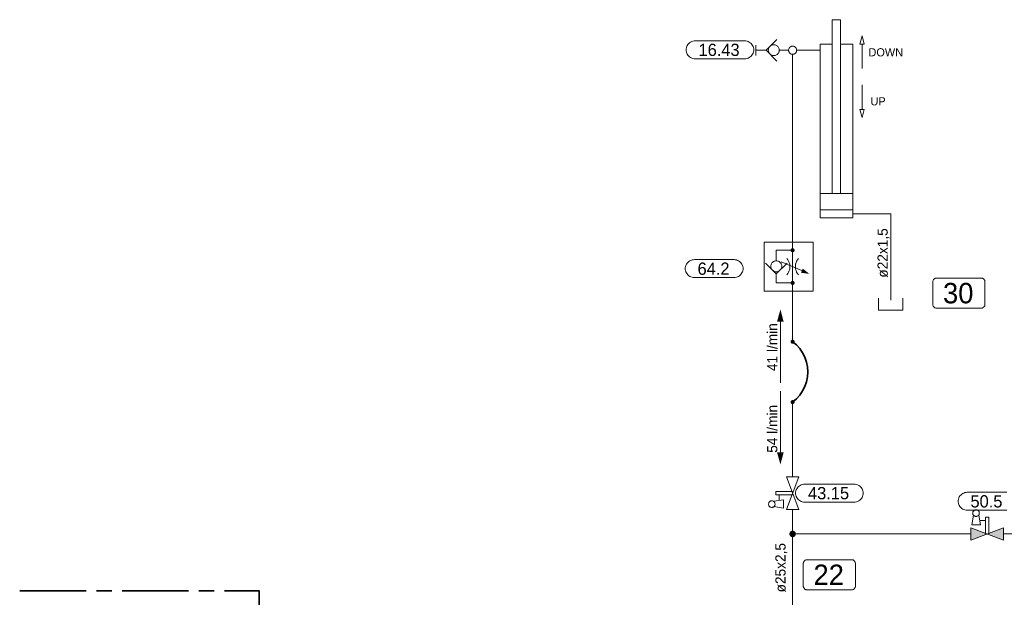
# Model space of a CAD drawing. Header units: millimetres. Extents: x 0 to 138, y 0 to 47.
# Tile 135 of 165: x 35.96 to 43.54, y 32.31 to 36.76. Entities that reach past the tile are written whole.
import ezdxf

# ---------------------------------------------------------------- set-up
doc = ezdxf.new("R2010")
doc.units = ezdxf.units.MM
for name, color, linetype in [('PDF_Geomertry', 7, 'Continuous'), ('PDF_Solid Fills', 7, 'Continuous'), ('PDF_Text', 7, 'Continuous')]:
    doc.layers.add(name, color=color, linetype=linetype)
doc.styles.add('PDF Arial', font='txt')

msp = doc.modelspace()

# ---------------------------------------------------------------- hatches: boundary and pattern name
at = {"layer": 'PDF_Solid Fills', "transparency": 33554559}
for points in [[(41.9118, 34.984), (41.8965, 34.986), (41.8974, 34.9882)], [(41.9118, 34.984), (41.8965, 34.984), (41.8965, 34.986)], [(41.9118, 34.984), (41.8965, 34.9818), (41.8965, 34.984)], [(41.9118, 34.984), (41.8974, 34.9799), (41.8965, 34.9818)], [(41.9118, 34.984), (41.8974, 34.9882), (41.8979, 34.9901)], [(41.9118, 34.984), (41.8979, 34.9776), (41.8974, 34.9799)], [(41.9118, 34.984), (41.8979, 34.9901), (41.8988, 34.9915)], [(41.9118, 34.984), (41.8988, 34.9763), (41.8979, 34.9776)], [(41.9118, 34.984), (41.8988, 34.9915), (41.9001, 34.9937)], [(41.9118, 34.984), (41.9001, 34.9743), (41.8988, 34.9763)], [(41.9118, 34.984), (41.9001, 34.9937), (41.9007, 34.9951)], [(41.9118, 34.984), (41.9007, 34.9729), (41.9001, 34.9743)], [(41.9118, 34.984), (41.9007, 34.9951), (41.9029, 34.9965)], [(41.9118, 34.984), (41.9029, 34.9715), (41.9007, 34.9729)], [(41.9118, 34.984), (41.9029, 34.9965), (41.9043, 34.9979)], [(41.9118, 34.984), (41.9043, 34.9701), (41.9029, 34.9715)], [(41.9118, 34.984), (41.9043, 34.9979), (41.9063, 34.9985)], [(41.9118, 34.984), (41.9063, 34.9693), (41.9043, 34.9701)], [(41.9118, 34.984), (41.9063, 34.9985), (41.9085, 34.9993)], [(41.9118, 34.984), (41.9085, 34.9687), (41.9063, 34.9693)], [(41.9118, 34.984), (41.9085, 34.9993), (41.9104, 34.9993)], [(41.9118, 34.984), (41.9104, 34.9687), (41.9085, 34.9687)], [(41.9118, 34.984), (41.9104, 34.9993), (41.9118, 34.9999)], [(41.9118, 34.984), (41.9118, 34.9679), (41.9104, 34.9687)], [(41.9118, 34.984), (41.9118, 34.9999), (41.914, 34.9993)], [(41.9118, 34.984), (41.916, 34.9993), (41.9182, 34.9985)], [(41.9118, 34.984), (41.914, 34.9993), (41.916, 34.9993)], [(41.9118, 34.984), (41.9182, 34.9985), (41.9201, 34.9979)], [(41.9118, 34.984), (41.9201, 34.9979), (41.9215, 34.9965)], [(41.9118, 34.984), (41.9215, 34.9965), (41.9229, 34.9951)], [(41.9118, 34.984), (41.9229, 34.9951), (41.9243, 34.9937)], [(41.9118, 34.984), (41.9243, 34.9937), (41.9257, 34.9915)], [(41.9118, 34.984), (41.9257, 34.9915), (41.9265, 34.9901)], [(41.9118, 34.984), (41.9265, 34.9901), (41.9271, 34.9882)], [(41.9118, 34.984), (41.9271, 34.9882), (41.9279, 34.986)], [(41.9118, 34.984), (41.9279, 34.986), (41.9279, 34.984)], [(41.9118, 34.984), (41.914, 34.9687), (41.9118, 34.9679)], [(41.9118, 34.984), (41.916, 34.9687), (41.914, 34.9687)], [(41.9118, 34.984), (41.9182, 34.9693), (41.916, 34.9687)], [(41.9118, 34.984), (41.9201, 34.9701), (41.9182, 34.9693)], [(41.9118, 34.984), (41.9215, 34.9715), (41.9201, 34.9701)], [(41.9118, 34.984), (41.9229, 34.9729), (41.9215, 34.9715)], [(41.9118, 34.984), (41.9243, 34.9743), (41.9229, 34.9729)], [(41.9118, 34.984), (41.9257, 34.9763), (41.9243, 34.9743)], [(41.9118, 34.984), (41.9265, 34.9776), (41.9257, 34.9763)], [(41.9118, 34.984), (41.9271, 34.9799), (41.9265, 34.9776)], [(41.9118, 34.984), (41.9279, 34.9818), (41.9271, 34.9799)], [(41.9118, 34.984), (41.9279, 34.984), (41.9279, 34.9818)], [(41.9118, 34.7326), (41.8965, 34.7346), (41.8974, 34.7368)], [(41.9118, 34.7326), (41.8965, 34.7326), (41.8965, 34.7346)], [(41.9118, 34.7326), (41.8965, 34.7304), (41.8965, 34.7326)], [(41.9118, 34.7326), (41.8974, 34.7285), (41.8965, 34.7304)], [(41.9118, 34.7326), (41.8974, 34.7368), (41.8979, 34.7388)], [(41.9118, 34.7326), (41.8979, 34.7263), (41.8974, 34.7285)], [(41.9118, 34.7326), (41.8979, 34.7388), (41.8988, 34.7401)], [(41.9118, 34.7326), (41.8988, 34.7249), (41.8979, 34.7263)], [(41.9118, 34.7326), (41.8988, 34.7401), (41.9001, 34.7424)], [(41.9118, 34.7326), (41.9001, 34.7229), (41.8988, 34.7249)], [(41.9118, 34.7326), (41.9001, 34.7424), (41.9007, 34.7437)], [(41.9118, 34.7326), (41.9007, 34.7215), (41.9001, 34.7229)], [(41.9118, 34.7326), (41.9007, 34.7437), (41.9029, 34.7451)], [(41.9118, 34.7326), (41.9029, 34.7201), (41.9007, 34.7215)], [(41.9118, 34.7326), (41.9029, 34.7451), (41.9043, 34.7465)], [(41.9118, 34.7326), (41.9043, 34.7187), (41.9029, 34.7201)], [(41.9118, 34.7326), (41.9043, 34.7465), (41.9063, 34.7471)], [(41.9118, 34.7326), (41.9063, 34.7179), (41.9043, 34.7187)], [(41.9118, 34.7326), (41.9063, 34.7471), (41.9085, 34.7479)], [(41.9118, 34.7326), (41.9085, 34.7174), (41.9063, 34.7179)], [(41.9118, 34.7326), (41.9085, 34.7479), (41.9104, 34.7479)], [(41.9118, 34.7326), (41.9104, 34.7174), (41.9085, 34.7174)], [(41.9118, 34.7326), (41.9104, 34.7479), (41.9118, 34.7485)], [(41.9118, 34.7326), (41.9118, 34.7165), (41.9104, 34.7174)], [(41.9118, 34.7326), (41.9118, 34.7485), (41.914, 34.7479)], [(41.9118, 34.7326), (41.916, 34.7479), (41.9182, 34.7471)], [(41.9118, 34.7326), (41.914, 34.7479), (41.916, 34.7479)], [(41.9118, 34.7326), (41.9182, 34.7471), (41.9201, 34.7465)], [(41.9118, 34.7326), (41.9201, 34.7465), (41.9215, 34.7451)], [(41.9118, 34.7326), (41.9215, 34.7451), (41.9229, 34.7437)], [(41.9118, 34.7326), (41.9229, 34.7437), (41.9243, 34.7424)], [(41.9118, 34.7326), (41.9243, 34.7424), (41.9257, 34.7401)], [(41.9118, 34.7326), (41.9257, 34.7401), (41.9265, 34.7388)], [(41.9118, 34.7326), (41.9265, 34.7388), (41.9271, 34.7368)], [(41.9118, 34.7326), (41.9271, 34.7368), (41.9279, 34.7346)], [(41.9118, 34.7326), (41.9279, 34.7346), (41.9279, 34.7326)], [(41.9118, 34.7326), (41.914, 34.7174), (41.9118, 34.7165)], [(41.9118, 34.7326), (41.916, 34.7174), (41.914, 34.7174)], [(41.9118, 34.7326), (41.9182, 34.7179), (41.916, 34.7174)], [(41.9118, 34.7326), (41.9201, 34.7187), (41.9182, 34.7179)], [(41.9118, 34.7326), (41.9215, 34.7201), (41.9201, 34.7187)], [(41.9118, 34.7326), (41.9229, 34.7215), (41.9215, 34.7201)], [(41.9118, 34.7326), (41.9243, 34.7229), (41.9229, 34.7215)], [(41.9118, 34.7326), (41.9257, 34.7249), (41.9243, 34.7229)], [(41.9118, 34.7326), (41.9265, 34.7263), (41.9257, 34.7249)], [(41.9118, 34.7326), (41.9271, 34.7285), (41.9265, 34.7263)], [(41.9118, 34.7326), (41.9279, 34.7304), (41.9271, 34.7285)], [(41.9118, 34.7326), (41.9279, 34.7326), (41.9279, 34.7304)], [(41.9118, 34.2799), (41.8965, 34.2818), (41.8974, 34.284)], [(41.9118, 34.2799), (41.8965, 34.2799), (41.8965, 34.2818)], [(41.9118, 34.2799), (41.8965, 34.2776), (41.8965, 34.2799)], [(41.9118, 34.2799), (41.8974, 34.2757), (41.8965, 34.2776)], [(41.9118, 34.2799), (41.8974, 34.284), (41.8979, 34.286)], [(41.9118, 34.2799), (41.8979, 34.2735), (41.8974, 34.2757)], [(41.9118, 34.2799), (41.8979, 34.286), (41.8988, 34.2874)], [(41.9118, 34.2799), (41.8988, 34.2721), (41.8979, 34.2735)], [(41.9118, 34.2799), (41.8988, 34.2874), (41.9001, 34.2896)], [(41.9118, 34.2799), (41.9001, 34.2701), (41.8988, 34.2721)], [(41.9118, 34.2799), (41.9001, 34.2896), (41.9007, 34.291)], [(41.9118, 34.2799), (41.9007, 34.2687), (41.9001, 34.2701)], [(41.9118, 34.2799), (41.9007, 34.291), (41.9029, 34.2924)], [(41.9118, 34.2799), (41.9029, 34.2674), (41.9007, 34.2687)], [(41.9118, 34.2799), (41.9029, 34.2924), (41.9043, 34.2938)], [(41.9118, 34.2799), (41.9043, 34.2665), (41.9029, 34.2674)], [(41.9118, 34.2799), (41.9043, 34.2938), (41.9063, 34.2943)], [(41.9118, 34.2799), (41.9063, 34.2651), (41.9043, 34.2665)], [(41.9118, 34.2799), (41.9063, 34.2943), (41.9085, 34.2951)], [(41.9118, 34.2799), (41.9085, 34.2646), (41.9063, 34.2651)], [(41.9118, 34.2799), (41.9085, 34.2951), (41.9104, 34.2957)], [(41.9118, 34.2799), (41.9104, 34.2646), (41.9085, 34.2646)], [(41.9118, 34.2799), (41.9104, 34.2957), (41.9118, 34.2957)], [(41.9118, 34.2799), (41.9118, 34.2646), (41.9104, 34.2646)], [(41.9118, 34.2799), (41.914, 34.2957), (41.916, 34.2951)], [(41.9118, 34.2799), (41.9118, 34.2957), (41.914, 34.2957)], [(41.9118, 34.2799), (41.916, 34.2951), (41.9182, 34.2943)], [(41.9118, 34.2799), (41.9182, 34.2943), (41.9201, 34.2938)], [(41.9118, 34.2799), (41.9201, 34.2938), (41.9215, 34.2924)], [(41.9118, 34.2799), (41.9215, 34.2924), (41.9229, 34.291)], [(41.9118, 34.2799), (41.9229, 34.291), (41.9243, 34.2896)], [(41.9118, 34.2799), (41.9243, 34.2896), (41.9257, 34.2874)], [(41.9118, 34.2799), (41.9257, 34.2874), (41.9265, 34.286)], [(41.9118, 34.2799), (41.9265, 34.286), (41.9271, 34.284)], [(41.9118, 34.2799), (41.9271, 34.284), (41.9279, 34.2818)], [(41.9118, 34.2799), (41.9279, 34.2818), (41.9279, 34.2799)], [(41.9118, 34.2799), (41.914, 34.2646), (41.9118, 34.2646)], [(41.9118, 34.2799), (41.916, 34.2646), (41.914, 34.2646)], [(41.9118, 34.2799), (41.9182, 34.2651), (41.916, 34.2646)], [(41.9118, 34.2799), (41.9201, 34.2665), (41.9182, 34.2651)], [(41.9118, 34.2799), (41.9215, 34.2674), (41.9201, 34.2665)], [(41.9118, 34.2799), (41.9229, 34.2687), (41.9215, 34.2674)], [(41.9118, 34.2799), (41.9243, 34.2701), (41.9229, 34.2687)], [(41.9118, 34.2799), (41.9257, 34.2721), (41.9243, 34.2701)], [(41.9118, 34.2799), (41.9265, 34.2735), (41.9257, 34.2721)], [(41.9118, 34.2799), (41.9271, 34.2757), (41.9265, 34.2735)], [(41.9118, 34.2799), (41.9279, 34.2776), (41.9271, 34.2757)], [(41.9118, 34.2799), (41.9279, 34.2799), (41.9279, 34.2776)], [(41.9118, 33.8146), (41.8965, 33.8165), (41.8974, 33.8188)], [(41.9118, 33.8146), (41.8965, 33.8146), (41.8965, 33.8165)], [(41.9118, 33.8146), (41.8965, 33.8124), (41.8965, 33.8146)], [(41.9118, 33.8146), (41.8974, 33.8104), (41.8965, 33.8124)], [(41.9118, 33.8146), (41.8974, 33.8188), (41.8979, 33.8207)], [(41.9118, 33.8146), (41.8979, 33.809), (41.8974, 33.8104)], [(41.9118, 33.8146), (41.8979, 33.8207), (41.8988, 33.8229)], [(41.9118, 33.8146), (41.8988, 33.8068), (41.8979, 33.809)], [(41.9118, 33.8146), (41.8988, 33.8229), (41.9001, 33.8243)], [(41.9118, 33.8146), (41.9001, 33.8049), (41.8988, 33.8068)], [(41.9118, 33.8146), (41.9001, 33.8243), (41.9007, 33.8257)], [(41.9118, 33.8146), (41.9007, 33.8035), (41.9001, 33.8049)], [(41.9118, 33.8146), (41.9007, 33.8257), (41.9029, 33.8271)], [(41.9118, 33.8146), (41.9029, 33.8021), (41.9007, 33.8035)], [(41.9118, 33.8146), (41.9029, 33.8271), (41.9043, 33.8285)], [(41.9118, 33.8146), (41.9043, 33.8013), (41.9029, 33.8021)], [(41.9118, 33.8146), (41.9043, 33.8285), (41.9063, 33.829)], [(41.9118, 33.8146), (41.9063, 33.7999), (41.9043, 33.8013)], [(41.9118, 33.8146), (41.9063, 33.829), (41.9085, 33.8299)], [(41.9118, 33.8146), (41.9085, 33.7993), (41.9063, 33.7999)], [(41.9118, 33.8146), (41.9085, 33.8299), (41.9104, 33.8304)], [(41.9118, 33.8146), (41.9104, 33.7993), (41.9085, 33.7993)], [(41.9118, 33.8146), (41.9104, 33.8304), (41.9118, 33.8304)], [(41.9118, 33.8146), (41.9118, 33.7993), (41.9104, 33.7993)], [(41.9118, 33.8146), (41.914, 33.8304), (41.916, 33.8299)], [(41.9118, 33.8146), (41.9118, 33.8304), (41.914, 33.8304)], [(41.9118, 33.8146), (41.916, 33.8299), (41.9182, 33.829)], [(41.9118, 33.8146), (41.9182, 33.829), (41.9201, 33.8285)], [(41.9118, 33.8146), (41.9201, 33.8285), (41.9215, 33.8271)], [(41.9118, 33.8146), (41.9215, 33.8271), (41.9229, 33.8257)], [(41.9118, 33.8146), (41.9229, 33.8257), (41.9243, 33.8243)], [(41.9118, 33.8146), (41.9243, 33.8243), (41.9257, 33.8229)], [(41.9118, 33.8146), (41.9257, 33.8229), (41.9265, 33.8207)], [(41.9118, 33.8146), (41.9265, 33.8207), (41.9271, 33.8188)], [(41.9118, 33.8146), (41.9271, 33.8188), (41.9279, 33.8165)], [(41.9118, 33.8146), (41.9279, 33.8165), (41.9279, 33.8146)], [(41.9118, 33.8146), (41.914, 33.7993), (41.9118, 33.7993)], [(41.9118, 33.8146), (41.916, 33.7993), (41.914, 33.7993)], [(41.9118, 33.8146), (41.9182, 33.7999), (41.916, 33.7993)], [(41.9118, 33.8146), (41.9201, 33.8013), (41.9182, 33.7999)], [(41.9118, 33.8146), (41.9215, 33.8021), (41.9201, 33.8013)], [(41.9118, 33.8146), (41.9229, 33.8035), (41.9215, 33.8021)], [(41.9118, 33.8146), (41.9243, 33.8049), (41.9229, 33.8035)], [(41.9118, 33.8146), (41.9257, 33.8068), (41.9243, 33.8049)], [(41.9118, 33.8146), (41.9265, 33.809), (41.9257, 33.8068)], [(41.9118, 33.8146), (41.9271, 33.8104), (41.9265, 33.809)], [(41.9118, 33.8146), (41.9279, 33.8124), (41.9271, 33.8104)], [(41.9118, 33.8146), (41.9279, 33.8146), (41.9279, 33.8124)], [(41.9118, 32.7993), (41.8882, 32.8063), (41.889, 32.809)], [(41.9118, 32.7993), (41.889, 32.809), (41.8904, 32.8118)], [(41.9118, 32.7993), (41.8904, 32.8118), (41.8924, 32.8146)], [(41.9118, 32.7993), (41.8924, 32.8146), (41.8946, 32.8174)], [(41.9118, 32.7993), (41.8946, 32.8174), (41.8965, 32.8193)], [(41.9118, 32.7993), (41.8965, 32.8193), (41.8993, 32.8215)], [(41.9118, 32.7993), (41.8993, 32.8215), (41.9029, 32.8229)], [(41.9118, 32.7993), (41.9029, 32.8229), (41.9057, 32.8235)], [(41.9118, 32.7993), (41.9057, 32.8235), (41.909, 32.8243)], [(41.9118, 32.7993), (41.909, 32.8243), (41.9118, 32.8243)], [(41.9118, 32.7993), (41.9154, 32.8243), (41.9187, 32.8235)], [(41.9118, 32.7993), (41.9118, 32.8243), (41.9154, 32.8243)], [(41.9118, 32.7993), (41.9187, 32.8235), (41.9215, 32.8229)], [(41.9118, 32.7993), (41.9215, 32.8229), (41.9251, 32.8215)], [(41.9118, 32.7993), (41.9251, 32.8215), (41.9279, 32.8193)], [(41.9118, 32.7993), (41.9279, 32.8193), (41.9299, 32.8174)], [(41.9118, 32.7993), (41.9299, 32.8174), (41.9321, 32.8146)], [(41.9118, 32.7993), (41.9321, 32.8146), (41.934, 32.8118)], [(41.9118, 32.7993), (41.934, 32.8118), (41.9354, 32.809)], [(41.9118, 32.7993), (41.9354, 32.809), (41.9362, 32.8063)], [(41.9118, 32.7993), (41.8868, 32.7993), (41.8876, 32.8026)], [(41.9118, 32.7993), (41.8876, 32.7957), (41.8868, 32.7993)], [(41.9118, 32.7993), (41.8876, 32.8026), (41.8882, 32.8063)], [(41.9118, 32.7993), (41.8882, 32.7929), (41.8876, 32.7957)], [(41.9118, 32.7993), (41.889, 32.7896), (41.8882, 32.7929)], [(41.9118, 32.7993), (41.8904, 32.7868), (41.889, 32.7896)], [(41.9118, 32.7993), (41.8924, 32.784), (41.8904, 32.7868)], [(41.9118, 32.7993), (41.8946, 32.7818), (41.8924, 32.784)], [(41.9118, 32.7993), (41.8965, 32.779), (41.8946, 32.7818)], [(41.9118, 32.7993), (41.8993, 32.7776), (41.8965, 32.779)], [(41.9118, 32.7993), (41.9029, 32.7763), (41.8993, 32.7776)], [(41.9118, 32.7993), (41.9057, 32.7749), (41.9029, 32.7763)], [(41.9118, 32.7993), (41.909, 32.7743), (41.9057, 32.7749)], [(41.9118, 32.7993), (41.9118, 32.7743), (41.909, 32.7743)], [(41.9118, 32.7993), (41.9362, 32.8063), (41.9368, 32.8026)], [(41.9118, 32.7993), (41.9368, 32.8026), (41.9376, 32.7993)], [(41.9118, 32.7993), (41.9154, 32.7743), (41.9118, 32.7743)], [(41.9118, 32.7993), (41.9187, 32.7749), (41.9154, 32.7743)], [(41.9118, 32.7993), (41.9215, 32.7763), (41.9187, 32.7749)], [(41.9118, 32.7993), (41.9251, 32.7776), (41.9215, 32.7763)], [(41.9118, 32.7993), (41.9279, 32.779), (41.9251, 32.7776)], [(41.9118, 32.7993), (41.9299, 32.7818), (41.9279, 32.779)], [(41.9118, 32.7993), (41.9321, 32.784), (41.9299, 32.7818)], [(41.9118, 32.7993), (41.934, 32.7868), (41.9321, 32.784)], [(41.9118, 32.7993), (41.9354, 32.7896), (41.934, 32.7868)], [(41.9118, 32.7993), (41.9362, 32.7929), (41.9354, 32.7896)], [(41.9118, 32.7993), (41.9368, 32.7957), (41.9362, 32.7929)], [(41.9118, 32.7993), (41.9376, 32.7993), (41.9368, 32.7957)]]:
    msp.add_hatch(color=256, dxfattribs=at).paths.add_polyline_path(points)

# ---------------------------------------------------------------- linework, layer by layer
at = {"layer": 'PDF_Geomertry', "lineweight": 15}
for points in [[(42.2174, 35.4207), (42.2174, 36.7596), (42.2799, 36.7596), (42.2799, 35.4207)], [(41.7918, 36.6082), (41.7076, 36.5243), (41.7918, 36.4401)], [(41.6293, 36.4846), (41.6293, 36.5637)], [(41.7076, 36.5243), (41.6293, 36.5243)], [(41.809, 36.5243), (41.8335, 36.5243), (41.8807, 36.5243)], [(41.9438, 36.5243), (42.1229, 36.5243)], [(42.2799, 36.5715), (42.3743, 36.5715), (42.3743, 35.2326), (42.1229, 35.2326), (42.1229, 36.5715), (42.2174, 36.5715)], [(42.4465, 36.3826), (42.4465, 36.5715)], [(41.9118, 34.984), (41.9118, 35.0471), (41.9118, 36.4929)], [(42.4465, 36.2568), (42.4465, 36.0688)], [(42.1229, 35.4207), (42.3743, 35.4207)], [(42.1229, 35.2951), (42.3743, 35.2951)], [(42.6668, 34.6007), (42.6668, 34.6604), (42.6668, 35.2638), (42.3743, 35.2638)], [(41.7863, 34.8013), (41.7863, 34.7763), (41.7863, 34.7326), (41.9118, 34.7326), (41.9118, 34.984), (41.7863, 34.984), (41.7863, 34.9021)], [(41.8701, 34.8846), (41.7863, 34.8013), (41.7029, 34.8846)], [(41.8243, 34.8957), (41.9835, 34.8271)], [(41.8674, 34.7951), (41.8751, 34.8054), (41.8813, 34.816), (41.8863, 34.8276), (41.8896, 34.8396), (41.891, 34.8521), (41.891, 34.8646), (41.8896, 34.8771), (41.8863, 34.8888), (41.8813, 34.9007), (41.8751, 34.911), (41.8674, 34.9215)], [(41.9571, 34.9215), (41.9493, 34.911), (41.9432, 34.9007), (41.9382, 34.8888), (41.9349, 34.8771), (41.9335, 34.8646), (41.9335, 34.8521), (41.9349, 34.8396), (41.9382, 34.8276), (41.9432, 34.816), (41.9493, 34.8054), (41.9571, 34.7951)], [(41.9118, 34.7326), (41.9118, 34.6693), (41.9118, 34.2799)], [(42.5724, 34.616), (42.5724, 34.5221), (42.7613, 34.5221), (42.7613, 34.616)], [(41.8182, 33.9624), (41.8182, 34.434)], [(41.8182, 33.8993), (41.8182, 33.4276)], [(41.9118, 33.8146), (41.9118, 33.2396)], [(41.9118, 33.1013), (41.7835, 33.1013), (41.7835, 33.1263), (41.9118, 33.1263)], [(43.5612, 32.9818), (43.2563, 32.9818), (43.2465, 32.9826), (43.2376, 32.984), (43.2293, 32.9868), (43.221, 32.991), (43.2132, 32.9965), (43.2063, 33.0026), (43.2001, 33.0096), (43.1946, 33.0174), (43.1904, 33.0257), (43.1876, 33.034), (43.1862, 33.0429), (43.1854, 33.0526), (43.1854, 33.0493), (43.1862, 33.0582), (43.1876, 33.0674), (43.1904, 33.0763), (43.1946, 33.0846), (43.2001, 33.0924), (43.2063, 33.0993), (43.2132, 33.1054), (43.221, 33.1104), (43.2293, 33.1146), (43.2376, 33.1174), (43.2465, 33.1193), (43.2563, 33.1201), (43.5612, 33.1201)], [(41.7674, 33.0096), (41.8432, 32.9971), (41.8432, 33.0632), (41.7674, 33.0507)], [(41.8085, 33.0568), (41.8085, 33.1013)], [(41.9118, 32.9882), (41.9118, 32.7993), (41.9118, 32.0388), (41.9118, 31.9757)], [(43.3049, 32.9438), (43.2924, 32.8687), (43.3585, 32.8687), (43.346, 32.9438)], [(43.3521, 32.9035), (43.396, 32.9035)], [(43.396, 32.7993), (43.396, 32.9285), (43.421, 32.9285), (43.421, 32.7993)], [(43.2826, 32.7993), (41.9118, 32.7993)], [(43.534, 32.7993), (48.139, 32.7993), (48.139, 30.4229)]]:
    msp.add_lwpolyline(points, dxfattribs=at)
for points in [[(41.5432, 36.5965), (41.5521, 36.5957), (41.5612, 36.5943), (41.5701, 36.591), (41.5785, 36.5868), (41.5863, 36.5818), (41.5932, 36.5757), (41.5987, 36.5688), (41.6043, 36.561), (41.6085, 36.5526), (41.6113, 36.5443), (41.6132, 36.5354), (41.6132, 36.5257), (41.6132, 36.529), (41.6132, 36.5201), (41.6113, 36.5104), (41.6085, 36.5021), (41.6043, 36.4937), (41.5987, 36.486), (41.5932, 36.479), (41.5863, 36.4729), (41.5785, 36.4679), (41.5701, 36.4638), (41.5612, 36.4604), (41.5521, 36.459), (41.5432, 36.4582), (41.1626, 36.4582), (41.1535, 36.459), (41.1446, 36.4604), (41.1354, 36.4638), (41.1271, 36.4679), (41.1196, 36.4729), (41.1126, 36.479), (41.1063, 36.486), (41.1015, 36.4937), (41.0974, 36.5021), (41.0946, 36.5104), (41.0924, 36.5201), (41.0918, 36.529), (41.0918, 36.5257), (41.0924, 36.5354), (41.0946, 36.5443), (41.0974, 36.5526), (41.1015, 36.561), (41.1063, 36.5688), (41.1126, 36.5757), (41.1196, 36.5818), (41.1271, 36.5868), (41.1354, 36.591), (41.1446, 36.5943), (41.1535, 36.5957), (41.1626, 36.5965), (41.5432, 36.5965)], [(42.4299, 36.5715), (42.4632, 36.5715), (42.4465, 36.634), (42.4299, 36.5715)], [(41.809, 36.5243), (41.8085, 36.5299), (41.8076, 36.5354), (41.8057, 36.5401), (41.8035, 36.5451), (41.8001, 36.5499), (41.7965, 36.554), (41.7924, 36.5576), (41.7882, 36.5604), (41.7835, 36.5632), (41.7779, 36.5646), (41.7724, 36.566), (41.7674, 36.566), (41.7618, 36.566), (41.7563, 36.5646), (41.7515, 36.5632), (41.746, 36.5604), (41.7418, 36.5576), (41.7376, 36.554), (41.734, 36.5499), (41.7307, 36.5451), (41.7285, 36.5401), (41.7265, 36.5354), (41.7257, 36.5299), (41.7251, 36.5243), (41.7257, 36.5187), (41.7265, 36.5132), (41.7285, 36.5082), (41.7307, 36.5035), (41.734, 36.4985), (41.7376, 36.4943), (41.7418, 36.491), (41.746, 36.4882), (41.7515, 36.4854), (41.7563, 36.484), (41.7618, 36.4826), (41.7674, 36.4826), (41.7724, 36.4826), (41.7779, 36.484), (41.7835, 36.4854), (41.7882, 36.4882), (41.7924, 36.491), (41.7965, 36.4943), (41.8001, 36.4985), (41.8035, 36.5035), (41.8057, 36.5082), (41.8076, 36.5132), (41.8085, 36.5187), (41.809, 36.5243)], [(41.9438, 36.5243), (41.9432, 36.5285), (41.9424, 36.5326), (41.941, 36.536), (41.9396, 36.5401), (41.9368, 36.5438), (41.934, 36.5465), (41.9313, 36.5493), (41.9279, 36.5513), (41.9243, 36.5535), (41.9201, 36.5549), (41.916, 36.5554), (41.9118, 36.5554), (41.9085, 36.5554), (41.9043, 36.5549), (41.9001, 36.5535), (41.8965, 36.5513), (41.8932, 36.5493), (41.8896, 36.5465), (41.8876, 36.5438), (41.8849, 36.5401), (41.8835, 36.536), (41.8821, 36.5326), (41.8813, 36.5285), (41.8807, 36.5243), (41.8813, 36.5201), (41.8821, 36.516), (41.8835, 36.5124), (41.8849, 36.5082), (41.8876, 36.5049), (41.8896, 36.5021), (41.8932, 36.4993), (41.8965, 36.4971), (41.9001, 36.4951), (41.9043, 36.4937), (41.9085, 36.4929), (41.9118, 36.4929), (41.916, 36.4929), (41.9201, 36.4937), (41.9243, 36.4951), (41.9279, 36.4971), (41.9313, 36.4993), (41.934, 36.5021), (41.9368, 36.5049), (41.9396, 36.5082), (41.941, 36.5124), (41.9424, 36.516), (41.9432, 36.5201), (41.9438, 36.5243)], [(42.4632, 36.0688), (42.4299, 36.0688), (42.4465, 36.0054), (42.4632, 36.0688)], [(42.0696, 35.0471), (41.6924, 35.0471), (41.6924, 34.6693), (42.0696, 34.6693), (42.0696, 35.0471)], [(41.4613, 34.9118), (41.4701, 34.911), (41.4793, 34.909), (41.4882, 34.9063), (41.4965, 34.9021), (41.5043, 34.8971), (41.5113, 34.891), (41.5174, 34.884), (41.5224, 34.8763), (41.5265, 34.8679), (41.5293, 34.859), (41.5313, 34.8499), (41.5321, 34.841), (41.5321, 34.8443), (41.5313, 34.8346), (41.5293, 34.8257), (41.5265, 34.8174), (41.5224, 34.809), (41.5174, 34.8013), (41.5113, 34.7943), (41.5043, 34.7882), (41.4965, 34.7826), (41.4882, 34.779), (41.4793, 34.7757), (41.4701, 34.7743), (41.4613, 34.7735), (41.1563, 34.7735), (41.1474, 34.7743), (41.1382, 34.7757), (41.1293, 34.779), (41.121, 34.7826), (41.1132, 34.7882), (41.1063, 34.7943), (41.1001, 34.8013), (41.0951, 34.809), (41.091, 34.8174), (41.0882, 34.8257), (41.0863, 34.8346), (41.0854, 34.8443), (41.0854, 34.841), (41.0863, 34.8499), (41.0882, 34.859), (41.091, 34.8679), (41.0951, 34.8763), (41.1001, 34.884), (41.1063, 34.891), (41.1132, 34.8971), (41.121, 34.9021), (41.1293, 34.9063), (41.1382, 34.909), (41.1474, 34.911), (41.1563, 34.9118), (41.4613, 34.9118)], [(41.8285, 34.8604), (41.8279, 34.866), (41.8271, 34.8715), (41.8251, 34.8763), (41.8229, 34.8813), (41.8196, 34.886), (41.816, 34.8901), (41.8118, 34.8937), (41.8076, 34.8965), (41.8029, 34.8993), (41.7974, 34.9007), (41.7918, 34.9021), (41.7863, 34.9021), (41.7813, 34.9021), (41.7757, 34.9007), (41.7701, 34.8993), (41.7654, 34.8965), (41.7613, 34.8937), (41.7571, 34.8901), (41.7535, 34.886), (41.7501, 34.8813), (41.7479, 34.8763), (41.746, 34.8715), (41.7451, 34.866), (41.7446, 34.8604), (41.7451, 34.8549), (41.746, 34.8493), (41.7479, 34.8443), (41.7501, 34.8396), (41.7535, 34.8346), (41.7571, 34.8304), (41.7613, 34.8271), (41.7654, 34.8243), (41.7701, 34.8215), (41.7757, 34.8201), (41.7813, 34.8188), (41.7863, 34.8188), (41.7918, 34.8188), (41.7974, 34.8201), (41.8029, 34.8215), (41.8076, 34.8243), (41.8118, 34.8271), (41.816, 34.8304), (41.8196, 34.8346), (41.8229, 34.8396), (41.8251, 34.8443), (41.8271, 34.8493), (41.8279, 34.8549), (41.8285, 34.8604)], [(41.8654, 32.9882), (41.959, 33.2396), (41.8654, 33.2396), (41.959, 32.9882), (41.8654, 32.9882)], [(42.3854, 33.1826), (42.3946, 33.1826), (42.4035, 33.1804), (42.4126, 33.1776), (42.421, 33.1735), (42.4285, 33.1679), (42.4354, 33.1624), (42.4418, 33.1554), (42.4465, 33.1471), (42.4507, 33.1396), (42.4535, 33.1304), (42.4557, 33.1215), (42.4563, 33.1124), (42.4563, 33.1151), (42.4557, 33.1063), (42.4535, 33.0971), (42.4507, 33.0882), (42.4465, 33.0799), (42.4418, 33.0721), (42.4354, 33.0651), (42.4285, 33.059), (42.421, 33.054), (42.4126, 33.0499), (42.4035, 33.0471), (42.3946, 33.0451), (42.3854, 33.0443), (42.0049, 33.0443), (41.996, 33.0451), (41.9868, 33.0471), (41.9779, 33.0499), (41.9696, 33.054), (41.9618, 33.059), (41.9549, 33.0651), (41.9487, 33.0721), (41.9438, 33.0799), (41.9396, 33.0882), (41.9368, 33.0971), (41.9349, 33.1063), (41.934, 33.1151), (41.934, 33.1124), (41.9349, 33.1215), (41.9368, 33.1304), (41.9396, 33.1396), (41.9438, 33.1471), (41.9487, 33.1554), (41.9549, 33.1624), (41.9618, 33.1679), (41.9696, 33.1735), (41.9779, 33.1776), (41.9868, 33.1804), (41.996, 33.1826), (42.0049, 33.1826), (42.3854, 33.1826)], [(41.7771, 33.029), (41.7771, 33.0318), (41.7765, 33.0354), (41.7751, 33.0382), (41.7738, 33.0415), (41.7715, 33.0443), (41.7696, 33.0465), (41.7674, 33.0485), (41.7646, 33.0507), (41.7613, 33.0521), (41.7585, 33.0535), (41.7549, 33.054), (41.7521, 33.054), (41.7487, 33.054), (41.7451, 33.0535), (41.7424, 33.0521), (41.7396, 33.0507), (41.7368, 33.0485), (41.734, 33.0465), (41.7321, 33.0443), (41.7299, 33.0415), (41.7285, 33.0382), (41.7279, 33.0354), (41.7271, 33.0318), (41.7265, 33.029), (41.7271, 33.0257), (41.7279, 33.0221), (41.7285, 33.0193), (41.7299, 33.0165), (41.7321, 33.0138), (41.734, 33.011), (41.7368, 33.009), (41.7396, 33.0068), (41.7424, 33.0054), (41.7451, 33.0049), (41.7487, 33.004), (41.7521, 33.0035), (41.7549, 33.004), (41.7585, 33.0049), (41.7613, 33.0054), (41.7646, 33.0068), (41.7674, 33.009), (41.7696, 33.011), (41.7715, 33.0138), (41.7738, 33.0165), (41.7751, 33.0193), (41.7765, 33.0221), (41.7771, 33.0257), (41.7771, 33.029)], [(43.3487, 32.9596), (43.3487, 32.9632), (43.3479, 32.966), (43.3465, 32.9693), (43.3451, 32.9721), (43.3438, 32.9749), (43.341, 32.9776), (43.339, 32.9799), (43.3363, 32.9813), (43.3335, 32.9826), (43.3299, 32.984), (43.3271, 32.9846), (43.3237, 32.9846), (43.3201, 32.9846), (43.3168, 32.984), (43.314, 32.9826), (43.3112, 32.9813), (43.3085, 32.9799), (43.3057, 32.9776), (43.3035, 32.9749), (43.3015, 32.9721), (43.3001, 32.9693), (43.2993, 32.966), (43.2987, 32.9632), (43.2987, 32.9596), (43.2987, 32.9563), (43.2993, 32.9535), (43.3001, 32.9499), (43.3015, 32.9471), (43.3035, 32.9443), (43.3057, 32.9415), (43.3085, 32.9396), (43.3112, 32.9382), (43.314, 32.9368), (43.3168, 32.9354), (43.3201, 32.9346), (43.3237, 32.9346), (43.3271, 32.9346), (43.3299, 32.9354), (43.3335, 32.9368), (43.3363, 32.9382), (43.339, 32.9396), (43.341, 32.9415), (43.3438, 32.9443), (43.3451, 32.9471), (43.3465, 32.9499), (43.3479, 32.9535), (43.3487, 32.9563), (43.3487, 32.9596)], [(43.2826, 32.8465), (43.534, 32.7521), (43.534, 32.8465), (43.2826, 32.7521), (43.2826, 32.8465)]]:
    msp.add_lwpolyline(points, close=True, dxfattribs=at)
at = {"layer": 'PDF_Geomertry', "lineweight": 0}
for points in [[(41.9043, 34.984), (41.9043, 34.9832), (41.9049, 34.9818), (41.9049, 34.9813), (41.9057, 34.9799), (41.9063, 34.979), (41.9063, 34.9785), (41.9076, 34.9776), (41.9085, 34.9771), (41.909, 34.9771), (41.9104, 34.9763), (41.9113, 34.9763), (41.9118, 34.9763), (41.9132, 34.9763), (41.914, 34.9763), (41.9154, 34.9771), (41.916, 34.9771), (41.9168, 34.9776), (41.9174, 34.9785), (41.9182, 34.979), (41.9187, 34.9799), (41.9196, 34.9813), (41.9196, 34.9818), (41.9201, 34.9832), (41.9201, 34.984), (41.9201, 34.9854), (41.9196, 34.986), (41.9196, 34.9868), (41.9187, 34.9882), (41.9182, 34.9888), (41.9174, 34.9896), (41.9168, 34.9901), (41.916, 34.991), (41.9154, 34.9915), (41.914, 34.9915), (41.9132, 34.9915), (41.9118, 34.9915), (41.9113, 34.9915), (41.9104, 34.9915), (41.909, 34.9915), (41.9085, 34.991), (41.9076, 34.9901), (41.9063, 34.9896), (41.9063, 34.9888), (41.9057, 34.9882), (41.9049, 34.9868), (41.9049, 34.986), (41.9043, 34.9854), (41.9043, 34.984)], [(41.9043, 34.7326), (41.9043, 34.7313), (41.9049, 34.7304), (41.9049, 34.7299), (41.9057, 34.7285), (41.9063, 34.7276), (41.9063, 34.7271), (41.9076, 34.7263), (41.9085, 34.7257), (41.909, 34.7249), (41.9104, 34.7249), (41.9113, 34.7249), (41.9118, 34.7249), (41.9132, 34.7249), (41.914, 34.7249), (41.9154, 34.7249), (41.916, 34.7257), (41.9168, 34.7263), (41.9174, 34.7271), (41.9182, 34.7276), (41.9187, 34.7285), (41.9196, 34.7299), (41.9196, 34.7304), (41.9201, 34.7313), (41.9201, 34.7326), (41.9201, 34.7332), (41.9196, 34.7346), (41.9196, 34.7354), (41.9187, 34.7368), (41.9182, 34.7374), (41.9174, 34.7382), (41.9168, 34.7388), (41.916, 34.7396), (41.9154, 34.7396), (41.914, 34.7401), (41.9132, 34.7401), (41.9118, 34.7401), (41.9113, 34.7401), (41.9104, 34.7401), (41.909, 34.7396), (41.9085, 34.7396), (41.9076, 34.7388), (41.9063, 34.7382), (41.9063, 34.7374), (41.9057, 34.7368), (41.9049, 34.7354), (41.9049, 34.7346), (41.9043, 34.7332), (41.9043, 34.7326)], [(41.9043, 34.2799), (41.9043, 34.279), (41.9049, 34.2776), (41.9049, 34.2771), (41.9057, 34.2757), (41.9063, 34.2749), (41.9063, 34.2743), (41.9076, 34.2735), (41.9085, 34.2729), (41.909, 34.2729), (41.9104, 34.2721), (41.9113, 34.2721), (41.9118, 34.2721), (41.9132, 34.2721), (41.914, 34.2721), (41.9154, 34.2729), (41.916, 34.2729), (41.9168, 34.2735), (41.9174, 34.2743), (41.9182, 34.2749), (41.9187, 34.2757), (41.9196, 34.2771), (41.9196, 34.2776), (41.9201, 34.279), (41.9201, 34.2799), (41.9201, 34.2813), (41.9196, 34.2818), (41.9196, 34.2826), (41.9187, 34.284), (41.9182, 34.2846), (41.9174, 34.2854), (41.9168, 34.286), (41.916, 34.2868), (41.9154, 34.2874), (41.914, 34.2874), (41.9132, 34.2874), (41.9118, 34.2874), (41.9113, 34.2874), (41.9104, 34.2874), (41.909, 34.2874), (41.9085, 34.2868), (41.9076, 34.286), (41.9063, 34.2854), (41.9063, 34.2846), (41.9057, 34.284), (41.9049, 34.2826), (41.9049, 34.2818), (41.9043, 34.2813), (41.9043, 34.2799)], [(41.9043, 33.8146), (41.9043, 33.8137), (41.9049, 33.8124), (41.9049, 33.8118), (41.9057, 33.811), (41.9063, 33.8096), (41.9063, 33.809), (41.9076, 33.8082), (41.9085, 33.8076), (41.909, 33.8076), (41.9104, 33.8068), (41.9113, 33.8068), (41.9118, 33.8068), (41.9132, 33.8068), (41.914, 33.8068), (41.9154, 33.8076), (41.916, 33.8076), (41.9168, 33.8082), (41.9174, 33.809), (41.9182, 33.8096), (41.9187, 33.811), (41.9196, 33.8118), (41.9196, 33.8124), (41.9201, 33.8137), (41.9201, 33.8146), (41.9201, 33.816), (41.9196, 33.8165), (41.9196, 33.8179), (41.9187, 33.8188), (41.9182, 33.8193), (41.9174, 33.8201), (41.9168, 33.8207), (41.916, 33.8215), (41.9154, 33.8221), (41.914, 33.8221), (41.9132, 33.8221), (41.9118, 33.8229), (41.9113, 33.8221), (41.9104, 33.8221), (41.909, 33.8221), (41.9085, 33.8215), (41.9076, 33.8207), (41.9063, 33.8201), (41.9063, 33.8193), (41.9057, 33.8188), (41.9049, 33.8179), (41.9049, 33.8165), (41.9043, 33.816), (41.9043, 33.8146)], [(41.8993, 32.7993), (41.9001, 32.7979), (41.9001, 32.7957), (41.9007, 32.7943), (41.9015, 32.7929), (41.9021, 32.7915), (41.9035, 32.7901), (41.9043, 32.7896), (41.9057, 32.7888), (41.9076, 32.7874), (41.909, 32.7874), (41.9104, 32.7868), (41.9118, 32.7868), (41.914, 32.7868), (41.9154, 32.7874), (41.9168, 32.7874), (41.9187, 32.7888), (41.9201, 32.7896), (41.921, 32.7901), (41.9224, 32.7915), (41.9229, 32.7929), (41.9237, 32.7943), (41.9243, 32.7957), (41.9243, 32.7979), (41.9251, 32.7993), (41.9243, 32.8013), (41.9243, 32.8026), (41.9237, 32.804), (41.9229, 32.8054), (41.9224, 32.8068), (41.921, 32.8082), (41.9201, 32.8096), (41.9187, 32.8104), (41.9168, 32.811), (41.9154, 32.8118), (41.914, 32.8118), (41.9118, 32.8118), (41.9104, 32.8118), (41.909, 32.8118), (41.9076, 32.811), (41.9057, 32.8104), (41.9043, 32.8096), (41.9035, 32.8082), (41.9021, 32.8068), (41.9015, 32.8054), (41.9007, 32.804), (41.9001, 32.8026), (41.9001, 32.8013), (41.8993, 32.7993)]]:
    msp.add_lwpolyline(points, close=True, dxfattribs=at)
at = {"layer": 'PDF_Geomertry', "lineweight": 9}
for points in [[(43.3613, 34.7701), (43.3654, 34.7701), (43.3696, 34.7693), (43.3729, 34.7679), (43.3771, 34.766), (43.3807, 34.7638), (43.3835, 34.761), (43.3863, 34.7582), (43.3882, 34.7549), (43.3904, 34.7507), (43.3918, 34.7471), (43.3924, 34.7429), (43.3924, 34.7388), (43.3924, 34.5693), (43.3924, 34.5651), (43.3918, 34.561), (43.3904, 34.5568), (43.3882, 34.5535), (43.3863, 34.5499), (43.3835, 34.5471), (43.3807, 34.5443), (43.3771, 34.5415), (43.3729, 34.5401), (43.3696, 34.5388), (43.3654, 34.5382), (43.3613, 34.5374), (43.0215, 34.5374), (43.0174, 34.5382), (43.014, 34.5388), (43.0099, 34.5401), (43.0063, 34.5415), (43.0029, 34.5443), (42.9993, 34.5471), (42.9965, 34.5499), (42.9946, 34.5535), (42.9924, 34.5568), (42.9918, 34.561), (42.9904, 34.5651), (42.9904, 34.5693), (42.9904, 34.7388), (42.9904, 34.7429), (42.9918, 34.7471), (42.9924, 34.7507), (42.9946, 34.7549), (42.9965, 34.7582), (42.9993, 34.761), (43.0029, 34.7638), (43.0063, 34.766), (43.0099, 34.7679), (43.014, 34.7693), (43.0174, 34.7701), (43.0215, 34.7701), (43.3613, 34.7701)], [(42.3646, 32.6013), (42.3688, 32.6013), (42.3729, 32.5999), (42.3771, 32.5993), (42.3807, 32.5971), (42.384, 32.5951), (42.3868, 32.5924), (42.3896, 32.5888), (42.3918, 32.5854), (42.3937, 32.5818), (42.3951, 32.5776), (42.396, 32.5743), (42.3965, 32.5701), (42.3965, 32.3999), (42.396, 32.3957), (42.3951, 32.3924), (42.3937, 32.3882), (42.3918, 32.3846), (42.3896, 32.3813), (42.3868, 32.3776), (42.384, 32.3749), (42.3807, 32.3729), (42.3771, 32.3715), (42.3729, 32.3701), (42.3688, 32.3687), (42.3646, 32.3687), (42.0251, 32.3687), (42.0215, 32.3687), (42.0174, 32.3701), (42.0132, 32.3715), (42.0099, 32.3729), (42.0063, 32.3749), (42.0029, 32.3776), (42.0007, 32.3813), (41.9979, 32.3846), (41.9965, 32.3882), (41.9951, 32.3924), (41.9946, 32.3957), (41.9938, 32.3999), (41.9938, 32.5701), (41.9946, 32.5743), (41.9951, 32.5776), (41.9965, 32.5818), (41.9979, 32.5854), (42.0007, 32.5888), (42.0029, 32.5924), (42.0063, 32.5951), (42.0099, 32.5971), (42.0132, 32.5993), (42.0174, 32.5999), (42.0215, 32.6013), (42.0251, 32.6013), (42.3646, 32.6013)]]:
    msp.add_lwpolyline(points, close=True, dxfattribs=at)
at = {"layer": 'PDF_Geomertry', "lineweight": 35}
for points in [[(41.9118, 33.8146), (41.9418, 33.8396), (41.9668, 33.8687), (41.989, 33.9007), (42.0057, 33.9346), (42.0182, 33.9715), (42.0257, 34.009), (42.0285, 34.0471), (42.0257, 34.0854), (42.0182, 34.1235), (42.0057, 34.1596), (41.989, 34.1943), (41.9668, 34.2263), (41.9418, 34.2549), (41.9118, 34.2799)], [(35.9646, 32.3624), (36.4765, 32.3624)], [(36.5557, 32.3624), (36.6737, 32.3624)], [(36.7521, 32.3624), (37.264, 32.3624)], [(37.3432, 32.3624), (37.4613, 32.3624)], [(37.5396, 32.3624), (37.8071, 32.3624), (37.8071, 31.9749)]]:
    msp.add_lwpolyline(points, dxfattribs=at)
at = {"layer": 'PDF_Solid Fills', "transparency": 33554559}
for points in [[(41.9904, 34.8424), (41.9765, 34.811), (41.9904, 34.8424), (42.041, 34.8021)], [(41.7924, 34.434), (41.8432, 34.434), (41.7924, 34.434), (41.8182, 34.5285)], [(41.8432, 33.4276), (41.7924, 33.4276), (41.8432, 33.4276), (41.8182, 33.334)], [(43.2826, 32.7521), (43.2826, 32.8465), (43.2826, 32.7521), (43.4085, 32.7993)], [(43.4085, 32.7993), (43.534, 32.8465), (43.4085, 32.7993), (43.534, 32.7521)]]:
    msp.add_solid(points, dxfattribs=at)

# ---------------------------------------------------------------- texts
at = {"layer": 'PDF_Text', "attachment_point": 7, "style": 'PDF Arial'}
for s, insert, char_height in [('16.43', (41.1882, 36.4787), 0.09445), ('DOWN', (42.496, 36.476), 0.06283), ('UP', (42.5113, 36.0988), 0.06283), ('64.2', (41.1807, 34.7935), 0.09445), ('30', (43.0696, 34.5729), 0.15728), ('43.15', (42.0307, 33.0649), 0.09445), ('50.5', (43.2807, 33.0019), 0.09445), ('22', (42.0729, 32.4063), 0.15728)]:
    msp.add_mtext(s, dxfattribs=dict(at, insert=insert, char_height=char_height))
at = {"layer": 'PDF_Text', "char_height": 0.07874, "attachment_point": 7, "rotation": 90, "style": 'PDF Arial'}
for s, insert in [('ø22x1,5', (42.6588, 34.7729)), ('41 l/min', (41.7959, 34.0535)), ('54 l/min', (41.7959, 33.4243)), ('ø25x2,5', (41.8727, 32.3493))]:
    msp.add_mtext(s, dxfattribs=dict(at, insert=insert))

doc.saveas('drawing.dxf')
